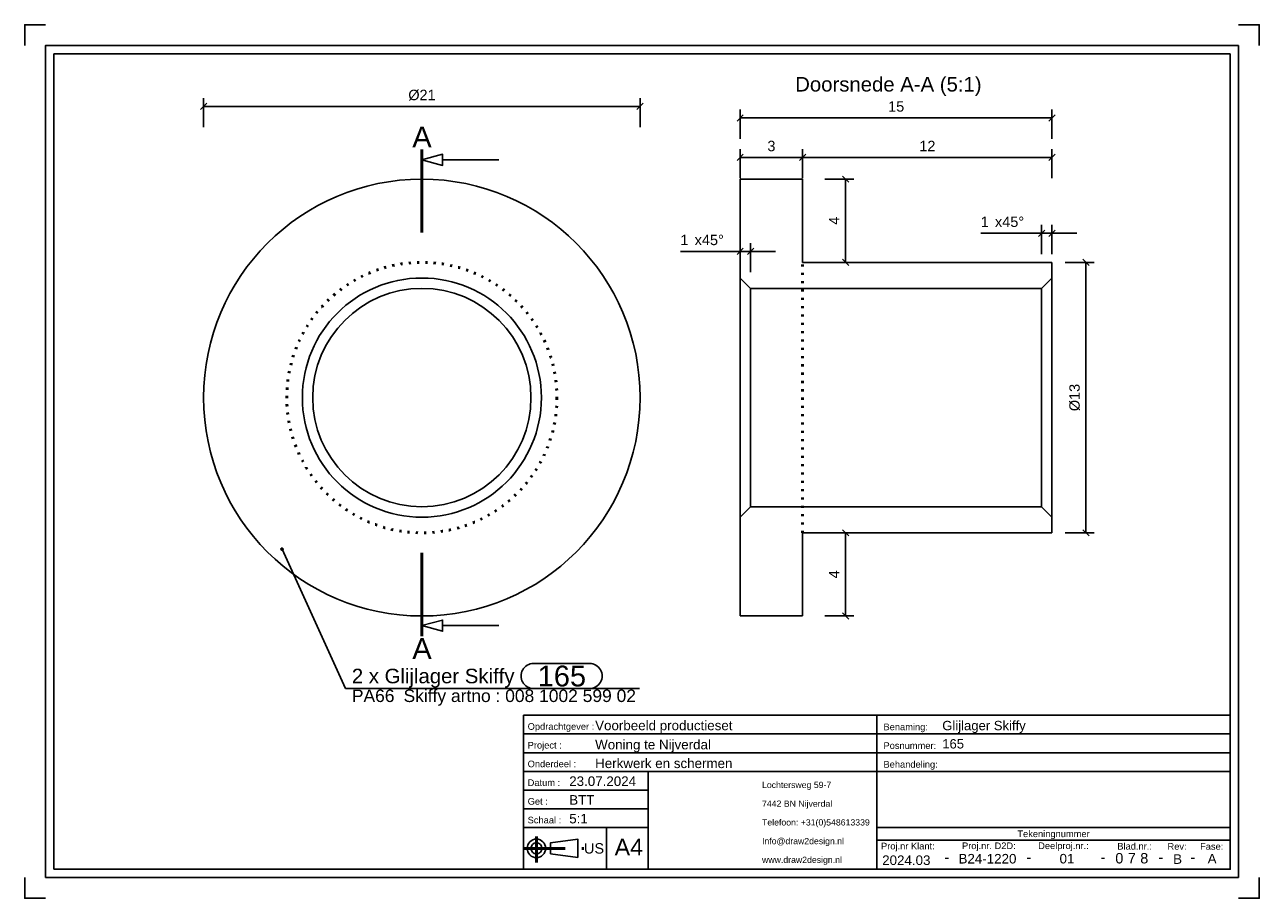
# Model space of a CAD drawing. Header units: millimetres. Extents: x 610 to 907, y -357 to -147.
import ezdxf
from ezdxf.enums import TextEntityAlignment as Align

# ---------------------------------------------------------------- set-up
doc = ezdxf.new("R2010")
doc.units = ezdxf.units.MM
for name, pattern in [('DOT', [2, 0.5, -1.5]), ('STRICHPUNKT2', [18.5, 10, -4, 0.5, -4]), ('STRICHPUNKT3', [35.5, 25, -5, 0.5, -5])]:
    doc.linetypes.add(name, pattern=pattern)
doc.layers.get('0').update_dxf_attribs({"linetype": 'CONTINUOUS'})
for name, color, linetype in [('DIM49', 4, 'CONTINUOUS'), ('TXT_ALL', 7, 'CONTINUOUS'), ('TXT_DIM49', 2, 'CONTINUOUS'), ('TXT_YELLOW', 2, 'CONTINUOUS')]:
    doc.layers.add(name, color=color, linetype=linetype)
doc.layers.add('LE_ALL', color=7, linetype='CONTINUOUS', lineweight=50)
doc.styles.add('ARIAL', font='arial.ttf')

# ---------------------------------------------------------------- blocks, each defined once
blk = doc.blocks.new('TFIELD_00005', base_point=(787.78, -347.88))
at = {"layer": 'TXT_YELLOW', "style": 'ARIAL'}
for s, p in [('Lochtersweg 59-7', (787.78, -329.88)), ('7442 BN Nijverdal', (787.78, -334.38)), ('Telefoon: +31(0)548613339', (787.78, -338.88)), ('Info@draw2design.nl', (787.78, -343.38)), ('www.draw2design.nl', (787.78, -347.88))]:
    blk.add_text(s, height=1.5, dxfattribs=at).set_placement(p, align=Align.MIDDLE_LEFT)
blk = doc.blocks.new('FLEX_00004', base_point=(800.59, -350.13))
blk.add_blockref('TFIELD_00005', (787.78, -347.88))
blk = doc.blocks.new('D2D_00003', base_point=(760.65, -348.27))
blk.add_blockref('FLEX_00004', (800.59, -350.13))
blk = doc.blocks.new('TFIELD_00007', base_point=(752.32, -344.82))
at = {"layer": 'TXT_YELLOW', "style": 'ARIAL'}
blk.add_text('A4', height=4, dxfattribs=at).set_placement((752.32, -344.82), align=Align.MIDDLE_LEFT)
blk = doc.blocks.new('FLEX_00006', base_point=(755.7, -344.82))
blk.add_blockref('TFIELD_00007', (752.32, -344.82))
blk = doc.blocks.new('TFIELD_00013', base_point=(744.94, -345.13))
at = {"layer": 'TXT_YELLOW', "style": 'ARIAL'}
blk.add_text('US', height=2.5, dxfattribs=at).set_placement((744.94, -345.13), align=Align.MIDDLE_LEFT)
blk = doc.blocks.new('FLEX_00012', base_point=(744.94, -345.13))
blk.add_blockref('TFIELD_00013', (744.94, -345.13))
blk = doc.blocks.new('US_00011', base_point=(734.84, -345.13))
blk.add_line((736.86, -346.46), (743.43, -347.35))
blk.add_lwpolyline([(736.86, -346.46), (736.86, -343.8), (743.43, -342.91), (743.43, -347.35)])
for radius in [2.22, 1.33]:
    blk.add_circle((733.51, -345.13), radius)
at = {"layer": 'LE_ALL', "color": 1, "linetype": 'STRICHPUNKT2'}
for p, q in [((733.51, -342.31), (733.51, -348.54)), ((730.4, -345.13), (745.27, -345.13))]:
    blk.add_line(p, q, dxfattribs=at)
blk.add_blockref('FLEX_00012', (744.94, -345.13))
blk = doc.blocks.new('SCHRIFE_00015', base_point=(741.4, -330.13))
for p, q in [((730.4, -313.13), (815.4, -313.13)), ((730.4, -313.13), (730.4, -350.13)), ((815.4, -313.13), (900.4, -313.13)), ((815.4, -350.13), (815.4, -313.13)), ((900.4, -313.13), (900.4, -350.13)), ((730.4, -317.63), (815.4, -317.63)), ((815.4, -317.63), (900.4, -317.63)), ((730.4, -322.13), (815.4, -322.13)), ((815.4, -322.13), (900.4, -322.13)), ((730.4, -326.63), (900.4, -326.63)), ((760.4, -326.63), (760.4, -350.13)), ((760.4, -331.13), (730.4, -331.13)), ((760.4, -335.63), (730.4, -335.63)), ((760.4, -340.13), (730.4, -340.13)), ((750.4, -340.13), (750.4, -350.13)), ((900.4, -340.13), (815.4, -340.13)), ((900.4, -343.13), (815.4, -343.13)), ((900.4, -350.13), (730.4, -350.13))]:
    blk.add_line(p, q)
at = {"layer": 'TXT_YELLOW', "style": 'ARIAL'}
for s, height, p in [('Voorbeeld productieset', 2.3, (747.63, -316.73)), ('Glijlager Skiffy', 2.25, (831.13, -316.73)), ('Woning te Nijverdal', 2.3, (747.63, -321.33)), ('165', 2.25, (831.13, -321.12)), ('Herkwerk en schermen', 2.3, (747.63, -325.83)), ('23.07.2024', 2.3, (741.4, -330.13)), ('BTT', 2.3, (741.4, -334.63)), ('5:1', 2.3, (741.4, -339.13))]:
    blk.add_text(s, height=height, dxfattribs=at).set_placement(p)
for s, height, p in [('2024.03', 2.3, (822.49, -349.13)), ('-', 2.5, (832.23, -348.47)), ('B24-1220', 2.3, (842.01, -348.77)), ('-', 2.5, (851.98, -348.47)), ('01', 2.3, (861.14, -348.76)), ('-', 2.5, (869.81, -348.47)), ('-', 2.5, (883.74, -348.47)), ('B', 2.3, (887.75, -348.86)), ('-', 2.5, (891.4, -348.47)), ('A', 2.3, (896.05, -348.76))]:
    blk.add_text(s, height=height, dxfattribs=at).set_placement(p, align=Align.CENTER)
blk = doc.blocks.new('TFIELD_00019', base_point=(878.76, -347.5))
at = {"layer": 'TXT_ALL', "style": 'ARIAL'}
blk.add_text('8', height=2.5, dxfattribs=at).set_placement((878.76, -347.5), align=Align.MIDDLE_LEFT)
blk = doc.blocks.new('8_00018')
blk.add_blockref('TFIELD_00019', (878.76, -347.5))
blk = doc.blocks.new('TELLER1_00017')
blk.add_blockref('8_00018', (0, 0))
blk = doc.blocks.new('TFIELD_00022', base_point=(875.76, -347.5))
at = {"layer": 'TXT_ALL', "style": 'ARIAL'}
blk.add_text('7', height=2.5, dxfattribs=at).set_placement((875.76, -347.5), align=Align.MIDDLE_LEFT)
blk = doc.blocks.new('7_00021')
blk.add_blockref('TFIELD_00022', (875.76, -347.5))
blk = doc.blocks.new('TELLER2_00020')
blk.add_blockref('7_00021', (0, 0))
blk = doc.blocks.new('TFIELD_00025', base_point=(872.76, -347.5))
at = {"layer": 'TXT_ALL', "style": 'ARIAL'}
blk.add_text('0', height=2.5, dxfattribs=at).set_placement((872.76, -347.5), align=Align.MIDDLE_LEFT)
blk = doc.blocks.new('0_00024')
blk.add_blockref('TFIELD_00025', (872.76, -347.5))
blk = doc.blocks.new('TELLER3_00023')
blk.add_blockref('0_00024', (0, 0))
blk = doc.blocks.new('NL_00026', base_point=(731.4, -316.63))
at = {"layer": 'TXT_ALL', "color": 1, "style": 'ARIAL'}
blk.add_text('Tekeningnummer', height=1.6, dxfattribs=at).set_placement((857.9, -341.63), align=Align.MIDDLE_CENTER)
at = {"layer": 'TXT_YELLOW', "style": 'ARIAL'}
for s, p in [('Opdrachtgever :', (731.4, -316.63)), ('Benaming:', (817, -316.73)), ('Project :', (731.4, -321.13)), ('Posnummer:', (817, -321.23)), ('Onderdeel :', (731.4, -325.63)), ('Behandeling:', (817, -325.73)), ('Datum :', (731.4, -330.13)), ('Get :', (731.4, -334.63)), ('Schaal :', (731.4, -339.13)), ('Proj.nr Klant:', (816.4, -345.38)), ('Proj.nr. D2D:', (835.89, -345.31)), ('Deelproj.nr.:', (854.21, -345.3)), ('Blad.nr.:', (873.25, -345.42)), ('Rev:', (885.32, -345.46)), ('Fase:', (893.16, -345.46))]:
    blk.add_text(s, height=1.6, dxfattribs=at).set_placement(p)
blk = doc.blocks.new('SCHRIFE_00014')
for name, p in [('SCHRIFE_00015', (741.4, -330.13)), ('NL_00026', (731.4, -316.63)), ('TELLER3_00023', (0, 0)), ('TELLER2_00020', (0, 0)), ('TELLER1_00017', (0, 0))]:
    blk.add_blockref(name, p)
blk = doc.blocks.new('DINA4Q_00002', base_point=(900.4, -154.13))
for p, q in [((617.4, -350.13), (617.4, -154.13)), ((617.4, -154.13), (900.4, -154.13)), ((902.4, -152.13), (902.4, -352.13)), ((615.4, -352.13), (902.4, -352.13))]:
    blk.add_line(p, q)
for points in [[(610.4, -152.13), (610.4, -147.13), (615.4, -147.13)], [(902.4, -147.13), (907.4, -147.13), (907.4, -152.13)], [(615.4, -352.13), (615.4, -152.13), (902.4, -152.13)], [(900.4, -154.13), (900.4, -350.13), (617.4, -350.13)], [(610.4, -352.13), (610.4, -357.13), (615.4, -357.13)], [(902.4, -357.13), (907.4, -357.13), (907.4, -352.13)]]:
    blk.add_lwpolyline(points)
for name, p in [('SCHRIFE_00014', (0, 0)), ('D2D_00003', (760.65, -348.27)), ('US_00011', (734.84, -345.13)), ('FLEX_00006', (755.7, -344.82))]:
    blk.add_blockref(name, p)
blk = doc.blocks.new('_ZBL0079_00001')
blk.add_blockref('DINA4Q_00002', (900.4, -154.13))
blk = doc.blocks.new('AKPFEIL_00033', base_point=(705.95, -179.61))
blk.add_line((724.45, -179.61), (710.95, -179.61))
blk.add_lwpolyline([(705.95, -179.61), (710.95, -180.95), (710.95, -178.27)], close=True)
blk = doc.blocks.new('3DFIGCON_00032')
blk.add_blockref('AKPFEIL_00033', (705.95, -179.61))
blk = doc.blocks.new('AKPFEIL_00035', base_point=(705.95, -291.59))
blk.add_line((724.45, -291.59), (710.95, -291.59))
blk.add_lwpolyline([(705.95, -291.59), (710.95, -292.93), (710.95, -290.25)], close=True)
blk = doc.blocks.new('3DFIGCON_00034')
blk.add_blockref('AKPFEIL_00035', (705.95, -291.59))
blk = doc.blocks.new('TFIELD_00038', base_point=(703.65, -174.11))
at = {"layer": 'TXT_ALL', "color": 1, "style": 'ARIAL'}
blk.add_text('A', height=5, dxfattribs=at).set_placement((703.65, -174.11), align=Align.MIDDLE_LEFT)
blk = doc.blocks.new('FLEX_00037', base_point=(705.95, -174.11))
blk.add_blockref('TFIELD_00038', (703.65, -174.11))
blk = doc.blocks.new('3DFIGCON_00036')
blk.add_blockref('FLEX_00037', (705.95, -174.11))
blk = doc.blocks.new('TFIELD_00041', base_point=(703.65, -297.09))
at = {"layer": 'TXT_ALL', "color": 1, "style": 'ARIAL'}
blk.add_text('A', height=5, dxfattribs=at).set_placement((703.65, -297.09), align=Align.MIDDLE_LEFT)
blk = doc.blocks.new('FLEX_00040', base_point=(705.95, -297.09))
blk.add_blockref('TFIELD_00041', (703.65, -297.09))
blk = doc.blocks.new('3DFIGCON_00039')
blk.add_blockref('FLEX_00040', (705.95, -297.09))
blk = doc.blocks.new('_00031', base_point=(705.95, -177.11))
at = {"layer": 'LE_ALL', "color": 4, "linetype": 'STRICHPUNKT3'}
for p, q in [((705.95, -177.11), (705.95, -197.11)), ((705.95, -294.09), (705.95, -274.09))]:
    blk.add_line(p, q, dxfattribs=at)
for name in ['3DFIGCON_00036', '3DFIGCON_00032', '3DFIGCON_00034', '3DFIGCON_00039']:
    blk.add_blockref(name, (0, 0))
blk = doc.blocks.new('_00030')
blk.add_blockref('_00031', (705.95, -177.11))
blk = doc.blocks.new('_00029')
blk.add_blockref('_00030', (0, 0))
blk = doc.blocks.new('SHAPE_00065', base_point=(672.31, -273.2))
at = {"layer": 'DIM49', "color": 3}
for p, q in [((672.05, -273.16), (672.57, -273.16)), ((672.42, -272.96), (672.19, -272.96)), ((672.31, -273.2), (687.61, -306.7)), ((672.1, -273.36), (672.51, -273.36)), ((732.8, -300.7), (746.32, -300.7)), ((687.61, -306.7), (758.31, -306.7)), ((746.32, -306.7), (732.8, -306.7))]:
    blk.add_line(p, q, dxfattribs=at)
blk.add_lwpolyline([(672.14, -273), (672.09, -273.05), (672.06, -273.11), (672.04, -273.17), (672.05, -273.24), (672.07, -273.31), (672.1, -273.37), (672.15, -273.41), (672.21, -273.45), (672.28, -273.46), (672.35, -273.46), (672.42, -273.44), (672.47, -273.4), (672.52, -273.35), (672.55, -273.29), (672.57, -273.22), (672.57, -273.16), (672.55, -273.09), (672.51, -273.03), (672.46, -272.98), (672.4, -272.95), (672.33, -272.94), (672.26, -272.94), (672.2, -272.96)], close=True, dxfattribs=at)
for centre, start_param, end_param in [((732.8, -303.7), 1.570796, 4.712389), ((746.32, -303.7), 4.712389, 7.853982)]:
    blk.add_ellipse(centre, major_axis=(3, 0), ratio=1, start_param=start_param, end_param=end_param, dxfattribs=at)
at = {"layer": 'TXT_DIM49', "style": 'ARIAL'}
for s, height, p in [('2 x Glijlager Skiffy', 3.5, (689.11, -303.7)), ('165', 5, (733.8, -303.7)), ('PA66', 3, (689.11, -308.45)), ('Skiffy artno : 008 1002 599 02', 3, (701.54, -308.45))]:
    blk.add_text(s, height=height, dxfattribs=at).set_placement(p, align=Align.MIDDLE_LEFT)
blk = doc.blocks.new('_D1', base_point=(702.69, -165.27))
at = {"layer": 'DIM49', "color": 1}
for p, q in [((654.2, -166.02), (652.7, -167.52)), ((653.45, -171.77), (653.45, -164.77)), ((757.7, -167.52), (759.2, -166.02)), ((758.45, -171.77), (758.45, -164.77)), ((653.45, -166.77), (758.45, -166.77))]:
    blk.add_line(p, q, dxfattribs=at)
at = {"layer": 'TXT_DIM49', "style": 'ARIAL'}
for s, p in [('Ø', (702.69, -165.27)), ('21', (705.37, -165.27))]:
    blk.add_text(s, height=2.5, dxfattribs=at).set_placement(p)
blk = doc.blocks.new('Glijlager Skiffy_00048', base_point=(738.45, -236.77))
for radius in [52.5, 28.75, 26.25]:
    blk.add_circle((705.95, -236.77), radius)
at = {"layer": 'LE_ALL', "color": 3, "linetype": 'DOT'}
blk.add_circle((705.95, -236.77), 32.5, dxfattribs=at)
for name, p in [('_D1', (702.69, -165.27)), ('SHAPE_00065', (672.31, -273.2))]:
    blk.add_blockref(name, p)
blk = doc.blocks.new('Glijlager Skiffy_00047')
blk.add_blockref('Glijlager Skiffy_00048', (738.45, -236.77))
blk = doc.blocks.new('Bev. Tapbout M10x25_00046')
blk.add_blockref('Glijlager Skiffy_00047', (0, 0))
blk = doc.blocks.new('Koppelhoek scherm - 60x37_00045')
blk.add_blockref('Bev. Tapbout M10x25_00046', (0, 0))
blk = doc.blocks.new('Ophanging boven_00044')
blk.add_blockref('Koppelhoek scherm - 60x37_00045', (0, 0))
blk = doc.blocks.new('Muurophanging_00043')
blk.add_blockref('Ophanging boven_00044', (0, 0))
blk = doc.blocks.new('Privacyscherm 60-37_00042')
blk.add_blockref('Muurophanging_00043', (0, 0))
blk = doc.blocks.new('_A3D0190_00028')
for name in ['Privacyscherm 60-37_00042', '_00029']:
    blk.add_blockref(name, (0, 0))
blk = doc.blocks.new('_ANS0190_00027')
blk.add_blockref('_A3D0190_00028', (0, 0))
blk = doc.blocks.new('_00058', base_point=(797.53, -269.27))
for p, q in [((782.53, -184.27), (797.53, -184.27)), ((782.53, -208.02), (782.53, -184.27)), ((797.53, -184.27), (797.53, -204.27)), ((797.53, -204.27), (857.53, -204.27)), ((857.53, -204.27), (857.53, -208.02)), ((785.03, -263.02), (785.03, -210.52)), ((785.03, -210.52), (855.03, -210.52)), ((855.03, -210.52), (857.53, -208.02)), ((855.03, -263.02), (855.03, -210.52)), ((857.53, -265.52), (857.53, -208.02)), ((785.03, -263.02), (782.53, -265.52)), ((855.03, -263.02), (785.03, -263.02)), ((857.53, -265.52), (855.03, -263.02)), ((782.53, -289.27), (782.53, -265.52)), ((857.53, -265.52), (857.53, -269.27)), ((797.53, -269.27), (797.53, -289.27)), ((857.53, -269.27), (797.53, -269.27)), ((797.53, -289.27), (782.53, -289.27))]:
    blk.add_line(p, q)
blk.add_lwpolyline([(782.53, -265.52), (782.53, -208.02), (785.03, -210.52)])
at = {"layer": 'LE_ALL', "color": 3, "linetype": 'DOT'}
blk.add_line((797.53, -269.27), (797.53, -204.27), dxfattribs=at)
blk = doc.blocks.new('_00057')
blk.add_blockref('_00058', (797.53, -269.27))
blk = doc.blocks.new('_D2', base_point=(789.07, -177.54))
at = {"layer": 'DIM49', "color": 1}
for p, q in [((782.53, -184.04), (782.53, -177.04)), ((797.53, -184.04), (797.53, -177.04)), ((783.28, -178.29), (781.78, -179.79)), ((782.53, -179.04), (797.53, -179.04)), ((796.78, -179.79), (798.28, -178.29))]:
    blk.add_line(p, q, dxfattribs=at)
at = {"layer": 'TXT_DIM49', "style": 'ARIAL'}
blk.add_text('3', height=2.5, dxfattribs=at).set_placement((789.07, -177.54))
blk = doc.blocks.new('_D3', base_point=(825.61, -177.54))
at = {"layer": 'DIM49', "color": 1}
for p, q in [((797.53, -184.04), (797.53, -177.04)), ((857.53, -184.04), (857.53, -177.04)), ((798.28, -178.29), (796.78, -179.79)), ((797.53, -179.04), (857.53, -179.04)), ((856.78, -179.79), (858.28, -178.29))]:
    blk.add_line(p, q, dxfattribs=at)
at = {"layer": 'TXT_DIM49', "style": 'ARIAL'}
blk.add_text('12', height=2.5, dxfattribs=at).set_placement((825.61, -177.54))
blk = doc.blocks.new('_D4', base_point=(818.11, -168.03))
at = {"layer": 'DIM49', "color": 1}
for p, q in [((783.28, -168.78), (781.78, -170.28)), ((782.53, -174.53), (782.53, -167.53)), ((856.78, -170.28), (858.28, -168.78)), ((857.53, -174.53), (857.53, -167.53)), ((782.53, -169.53), (857.53, -169.53))]:
    blk.add_line(p, q, dxfattribs=at)
at = {"layer": 'TXT_DIM49', "style": 'ARIAL'}
blk.add_text('15', height=2.5, dxfattribs=at).set_placement((818.11, -168.03))
blk = doc.blocks.new('_D5', base_point=(806.39, -195.23))
at = {"layer": 'DIM49', "color": 1}
for p, q in [((808.64, -185.02), (807.14, -183.52)), ((802.89, -184.27), (809.89, -184.27)), ((807.89, -184.27), (807.89, -204.27)), ((808.5, -204.27), (805.89, -204.27)), ((807.14, -203.52), (808.64, -205.02))]:
    blk.add_line(p, q, dxfattribs=at)
at = {"layer": 'TXT_DIM49', "style": 'ARIAL'}
blk.add_text('4', height=2.5, rotation=90.0002, dxfattribs=at).set_placement((806.39, -195.23))
blk = doc.blocks.new('_D6', base_point=(806.39, -280.23))
at = {"layer": 'DIM49', "color": 1}
for p, q in [((808.64, -270.02), (807.14, -268.52)), ((807.45, -269.27), (809.89, -269.27)), ((807.89, -289.27), (807.89, -269.27)), ((802.89, -289.27), (809.89, -289.27)), ((807.14, -288.52), (808.64, -290.02))]:
    blk.add_line(p, q, dxfattribs=at)
at = {"layer": 'TXT_DIM49', "style": 'ARIAL'}
blk.add_text('4', height=2.5, rotation=90.0002, dxfattribs=at).set_placement((806.39, -280.23))
blk = doc.blocks.new('_D7', base_point=(864.2, -240.04))
at = {"layer": 'DIM49', "color": 1}
for p, q in [((860.7, -204.27), (867.7, -204.27)), ((866.45, -205.02), (864.95, -203.52)), ((865.7, -204.27), (865.7, -269.27)), ((860.7, -269.27), (867.7, -269.27)), ((864.95, -268.52), (866.45, -270.02))]:
    blk.add_line(p, q, dxfattribs=at)
at = {"layer": 'TXT_DIM49', "style": 'ARIAL'}
for s, p in [('13', (864.2, -237.35)), ('Ø', (864.2, -240.04))]:
    blk.add_text(s, height=2.5, rotation=90.0002, dxfattribs=at).set_placement(p)
blk = doc.blocks.new('_D8', base_point=(840.39, -195.76))
at = {"layer": 'DIM49', "color": 1}
for p, q in [((855.03, -202.26), (855.03, -195.26)), ((857.53, -202.26), (857.53, -195.26)), ((840.39, -197.26), (863.53, -197.26)), ((854.28, -198.01), (855.78, -196.51)), ((858.28, -196.51), (856.78, -198.01))]:
    blk.add_line(p, q, dxfattribs=at)
at = {"layer": 'TXT_DIM49', "style": 'ARIAL'}
for s, p in [('1', (840.39, -195.76)), ('x45°', (843.81, -195.76))]:
    blk.add_text(s, height=2.5, dxfattribs=at).set_placement(p)
blk = doc.blocks.new('_D9', base_point=(768.14, -200.12))
at = {"layer": 'DIM49', "color": 1}
for p, q in [((768.14, -201.62), (791.03, -201.62)), ((781.78, -202.37), (783.28, -200.87)), ((782.53, -206.62), (782.53, -199.62)), ((785.78, -200.87), (784.28, -202.37)), ((785.03, -206.62), (785.03, -199.62))]:
    blk.add_line(p, q, dxfattribs=at)
at = {"layer": 'TXT_DIM49', "style": 'ARIAL'}
for s, p in [('1', (768.14, -200.12)), ('x45°', (771.56, -200.12))]:
    blk.add_text(s, height=2.5, dxfattribs=at).set_placement(p)
blk = doc.blocks.new('Glijlager Skiffy_00056')
for name, p in [('_D4', (818.11, -168.03)), ('_D2', (789.07, -177.54)), ('_D3', (825.61, -177.54)), ('_D5', (806.39, -195.23)), ('_00057', (0, 0)), ('_D8', (840.39, -195.76)), ('_D9', (768.14, -200.12)), ('_D7', (864.2, -240.04)), ('_D6', (806.39, -280.23))]:
    blk.add_blockref(name, p)
blk = doc.blocks.new('Bev. Tapbout M10x25_00055')
blk.add_blockref('Glijlager Skiffy_00056', (0, 0))
blk = doc.blocks.new('Koppelhoek scherm - 60x37_00054')
blk.add_blockref('Bev. Tapbout M10x25_00055', (0, 0))
blk = doc.blocks.new('Ophanging boven_00053')
blk.add_blockref('Koppelhoek scherm - 60x37_00054', (0, 0))
blk = doc.blocks.new('Muurophanging_00052')
blk.add_blockref('Ophanging boven_00053', (0, 0))
blk = doc.blocks.new('Privacyscherm 60-37_00051')
blk.add_blockref('Muurophanging_00052', (0, 0))
blk = doc.blocks.new('_A3D0195_00050')
blk.add_blockref('Privacyscherm 60-37_00051', (0, 0))
blk = doc.blocks.new('TFIELD_00061', base_point=(795.76, -161.44))
at = {"layer": 'TXT_YELLOW', "style": 'ARIAL'}
blk.add_text('Doorsnede A-A (5:1)', height=3.5, dxfattribs=at).set_placement((795.76, -161.44), align=Align.MIDDLE_LEFT)
blk = doc.blocks.new('FLEX_00060', base_point=(817.92, -163.19))
blk.add_blockref('TFIELD_00061', (795.76, -161.44))
blk = doc.blocks.new('ANSTITEL_00059')
blk.add_blockref('FLEX_00060', (817.92, -163.19))
blk = doc.blocks.new('_ANS0195_00049')
for name in ['ANSTITEL_00059', '_A3D0195_00050']:
    blk.add_blockref(name, (0, 0))

msp = doc.modelspace()

# ---------------------------------------------------------------- block references
for name in ['_ZBL0079_00001', '_ANS0195_00049', '_ANS0190_00027']:
    msp.add_blockref(name, (0, 0))

doc.saveas('drawing.dxf')
